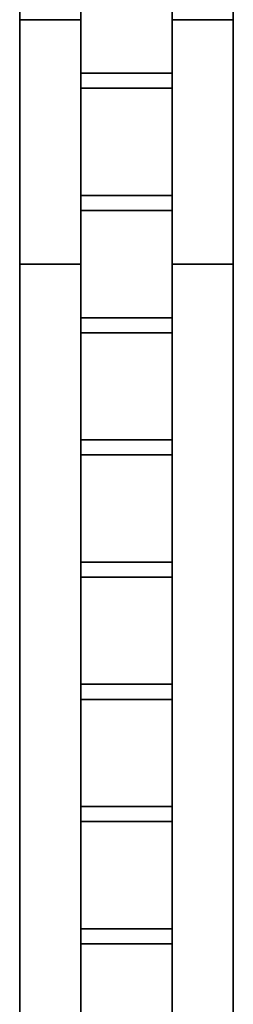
# Model space of a CAD drawing. Header units: millimetres. Extents: x -35 to 33166, y -35 to 31591.
# Tile 68 of 100: x -35 to 321, y 3546 to 5184. Entities that reach past the tile are written whole.
import ezdxf

# ---------------------------------------------------------------- set-up
doc = ezdxf.new("R2010")
doc.units = ezdxf.units.MM
doc.header["$LTSCALE"] = 25.4
doc.layers.get('0').update_dxf_attribs({"true_color": 0xffffff})
doc.layers.add('ICF - L1', color=7, linetype='Continuous', true_color=0xb4b464)
doc.layers.add('ICF - L2', color=7, linetype='Continuous', true_color=0x64ff64)

# ---------------------------------------------------------------- blocks, each defined once
blk = doc.blocks.new('6XR35_96_S_Web')
for p, q in [((-76.1, -46.8, -12.5), (-76.1, 46.8, -12.5)), ((-76.1, 46.8, -12.5), (76.1, 46.8, -12.5)), ((76.1, 46.8, 12.5), (-76.1, 46.8, 12.5)), ((-76.1, 46.8, 12.5), (-76.1, -46.8, 12.5)), ((-76.1, 46.8, -12.5), (-76.1, 46.8, 12.5)), ((76.1, 46.8, -12.5), (76.1, -46.8, -12.5)), ((76.1, -46.8, 12.5), (76.1, 46.8, 12.5)), ((76.1, 46.8, 12.5), (76.1, 46.8, -12.5)), ((76.1, -46.8, -12.5), (-76.1, -46.8, -12.5)), ((-76.1, -46.8, 12.5), (76.1, -46.8, 12.5)), ((-76.1, -46.8, 12.5), (-76.1, -46.8, -12.5)), ((76.1, -46.8, -12.5), (76.1, -46.8, 12.5))]:
    blk.add_line(p, q)
blk = doc.blocks.new('Group431#1')
for p, q in [((0, 2438.4), (-101.6, 2438.4)), ((-101.6, 2438.4), (-101.6, 2438.4, 457.2)), ((-101.6, 2438.4, 457.2), (0, 2438.4, 457.2)), ((-101.6, 2438.4, 457.2), (-101.6, 0, 457.2)), ((-101.6, 2438.4), (-101.6, 0)), ((0, 0), (0, 2438.4)), ((0, 2438.4), (0, 2438.4, 457.2)), ((0, 2438.4, 457.2), (0, 0, 457.2)), ((-101.6, 0), (0, 0)), ((0, 0, 457.2), (-101.6, 0, 457.2)), ((0, 0, 457.2), (0, 0)), ((-101.6, 0, 457.2), (-101.6, 0))]:
    blk.add_line(p, q)
blk = doc.blocks.new('Group432#1')
for p, q in [((-355.6, 0, 457.2), (-355.6, 2438.4, 457.2)), ((-355.6, 2438.4, 457.2), (-355.6, 2438.4)), ((-355.6, 2438.4), (-355.6, 0)), ((-355.6, 2438.4, 457.2), (-254, 2438.4, 457.2)), ((-254, 2438.4), (-355.6, 2438.4)), ((-254, 2438.4, 457.2), (-254, 2438.4)), ((-254, 0, 457.2), (-254, 2438.4, 457.2)), ((-254, 0), (-254, 2438.4)), ((-355.6, 0), (-355.6, 0, 457.2)), ((-254, 0, 457.2), (-355.6, 0, 457.2)), ((-355.6, 0), (-254, 0)), ((-254, 0), (-254, 0, 457.2))]:
    blk.add_line(p, q)
blk = doc.blocks.new('6XR35_96_S')
for name in ['Group432#1', 'Group431#1']:
    blk.add_blockref(name, (0, 0))
at = {"extrusion": (9.72607e-16, 1, -1.15708e-14)}
for p in [(177.7, 97.8, 2336.8), (177.7, 97.8, 2133.6), (177.7, 97.8, 1930.4), (177.7, 97.8, 1727.2), (177.7, 97.8, 1524), (177.7, 97.8, 1320.8), (177.7, 97.8, 1117.6), (177.7, 97.8, 914.4), (177.7, 97.8, 304.8), (177.7, 97.8, 101.6)]:
    blk.add_blockref('6XR35_96_S_Web', p, dxfattribs=at)
at = {"extrusion": (9.72607e-16, 1, 1.15708e-14)}
for p in [(177.7, 359, 2336.8), (177.7, 359, 2133.6), (177.7, 359, 1930.4), (177.7, 359, 1727.2), (177.7, 359, 1524), (177.7, 359, 1320.8), (177.7, 359, 1117.6), (177.7, 359, 914.4), (177.7, 359, 304.8), (177.7, 359, 101.6)]:
    blk.add_blockref('6XR35_96_S_Web', p, dxfattribs=at)
blk = doc.blocks.new('Group6874')
for p, q in [((0, 2235.2, 457.2), (-101.6, 2235.2, 457.2)), ((-101.6, 2235.2, 457.2), (-101.6, 0, 457.2)), ((-101.6, 2235.2), (-101.6, 0)), ((-101.6, 2235.2, 457.2), (-101.6, 2235.2)), ((-101.6, 2235.2), (0, 2235.2)), ((0, 0), (0, 2235.2)), ((0, 2235.2), (0, 2235.2, 457.2)), ((0, 2235.2, 457.2), (0, 0, 457.2)), ((-101.6, 0), (0, 0)), ((0, 0, 457.2), (-101.6, 0, 457.2)), ((0, 0, 457.2), (0, 0)), ((-101.6, 0, 457.2), (-101.6, 0))]:
    blk.add_line(p, q)
blk = doc.blocks.new('Group6875')
for p, q in [((-355.6, 0, 457.2), (-355.6, 2235.2, 457.2)), ((-355.6, 2235.2, 457.2), (-355.6, 2235.2)), ((-355.6, 2235.2), (-355.6, 0)), ((-254, 2235.2, 457.2), (-355.6, 2235.2, 457.2)), ((-355.6, 2235.2), (-254, 2235.2)), ((-254, 0, 457.2), (-254, 2235.2, 457.2)), ((-254, 0), (-254, 2235.2)), ((-254, 2235.2), (-254, 2235.2, 457.2)), ((-355.6, 0), (-355.6, 0, 457.2)), ((-254, 0, 457.2), (-355.6, 0, 457.2)), ((-355.6, 0), (-254, 0)), ((-254, 0), (-254, 0, 457.2))]:
    blk.add_line(p, q)
blk = doc.blocks.new('Group6894')
for p, q in [((-101.6, 317.3, 51), (-253.7, 317.3, 51)), ((-253.7, 317.3, 51), (-253.7, 317.3, 144.7)), ((-253.7, 317.3, 144.7), (-101.6, 317.3, 144.7)), ((-253.7, 292.3, 51), (-253.7, 317.3, 51)), ((-253.7, 317.3, 144.7), (-253.7, 292.3, 144.7)), ((-101.6, 317.3, 144.7), (-101.6, 317.3, 51)), ((-101.6, 317.3, 51), (-101.6, 292.3, 51)), ((-101.6, 292.3, 144.7), (-101.6, 317.3, 144.7)), ((-101.6, 292.3, 144.7), (-253.7, 292.3, 144.7)), ((-253.7, 292.3, 144.7), (-253.7, 292.3, 51)), ((-253.7, 292.3, 51), (-101.6, 292.3, 51)), ((-101.6, 292.3, 51), (-101.6, 292.3, 144.7))]:
    blk.add_line(p, q)
blk = doc.blocks.new('Group6895')
for p, q in [((-101.6, 317.3, 312.1), (-253.7, 317.3, 312.1)), ((-253.7, 317.3, 312.1), (-253.7, 317.3, 405.8)), ((-253.7, 317.3, 405.8), (-101.6, 317.3, 405.8)), ((-253.7, 292.3, 312.1), (-253.7, 317.3, 312.1)), ((-253.7, 317.3, 405.8), (-253.7, 292.3, 405.8)), ((-101.6, 317.3, 405.8), (-101.6, 317.3, 312.1)), ((-101.6, 317.3, 312.1), (-101.6, 292.3, 312.1)), ((-101.6, 292.3, 405.8), (-101.6, 317.3, 405.8)), ((-101.6, 292.3, 405.8), (-253.7, 292.3, 405.8)), ((-253.7, 292.3, 405.8), (-253.7, 292.3, 312.1)), ((-253.7, 292.3, 312.1), (-101.6, 292.3, 312.1)), ((-101.6, 292.3, 312.1), (-101.6, 292.3, 405.8))]:
    blk.add_line(p, q)
blk = doc.blocks.new('Group6896')
for p, q in [((-101.6, 114.1, 51), (-253.7, 114.1, 51)), ((-253.7, 114.1, 51), (-253.7, 114.1, 144.7)), ((-253.7, 114.1, 144.7), (-101.6, 114.1, 144.7)), ((-253.7, 89.1, 51), (-253.7, 114.1, 51)), ((-253.7, 114.1, 144.7), (-253.7, 89.1, 144.7)), ((-101.6, 114.1, 144.7), (-101.6, 114.1, 51)), ((-101.6, 114.1, 51), (-101.6, 89.1, 51)), ((-101.6, 89.1, 144.7), (-101.6, 114.1, 144.7)), ((-101.6, 89.1, 144.7), (-253.7, 89.1, 144.7)), ((-253.7, 89.1, 144.7), (-253.7, 89.1, 51)), ((-253.7, 89.1, 51), (-101.6, 89.1, 51)), ((-101.6, 89.1, 51), (-101.6, 89.1, 144.7))]:
    blk.add_line(p, q)
blk = doc.blocks.new('Group6897')
for p, q in [((-101.6, 114.1, 312.1), (-253.7, 114.1, 312.1)), ((-253.7, 114.1, 312.1), (-253.7, 114.1, 405.8)), ((-253.7, 114.1, 405.8), (-101.6, 114.1, 405.8)), ((-253.7, 89.1, 312.1), (-253.7, 114.1, 312.1)), ((-253.7, 114.1, 405.8), (-253.7, 89.1, 405.8)), ((-101.6, 114.1, 405.8), (-101.6, 114.1, 312.1)), ((-101.6, 114.1, 312.1), (-101.6, 89.1, 312.1)), ((-101.6, 89.1, 405.8), (-101.6, 114.1, 405.8)), ((-101.6, 89.1, 405.8), (-253.7, 89.1, 405.8)), ((-253.7, 89.1, 405.8), (-253.7, 89.1, 312.1)), ((-253.7, 89.1, 312.1), (-101.6, 89.1, 312.1)), ((-101.6, 89.1, 312.1), (-101.6, 89.1, 405.8))]:
    blk.add_line(p, q)
blk = doc.blocks.new('6XR35_96_S_CUT_88_0')
for name in ['Group6875', 'Group6874', 'Group6894', 'Group6895', 'Group6896', 'Group6897']:
    blk.add_blockref(name, (0, 0))
blk = doc.blocks.new('Group8193')
for p, q in [((-101.6, 2096, 457.2), (0, 2096, 457.2)), ((0, 2096, 0), (-101.6, 2096, 0)), ((-101.6, 2096, 0), (-101.6, 2096, 457.2)), ((-101.6, 2096, 457.2), (-101.6, 0, 457.2)), ((-101.6, 2096, 0), (-101.6, 0, 0)), ((0, 2096, 457.2), (0, 2096, 0)), ((0, 2096, 457.2), (0, 0, 457.2)), ((0, 2096, 0), (0, 0, 0)), ((-101.6, 0, 0), (-101.6, 0, 457.2)), ((-101.6, 0, 0), (0, 0, 0)), ((-101.6, 0, 457.2), (0, 0, 457.2)), ((0, 0, 0), (0, 0, 457.2))]:
    blk.add_line(p, q)
blk = doc.blocks.new('Group8194')
for p, q in [((-355.6, 2096, 457.2), (-254, 2096, 457.2)), ((-254, 2096, 0), (-355.6, 2096, 0)), ((-355.6, 2096, 0), (-355.6, 2096, 457.2)), ((-355.6, 2096, 457.2), (-355.6, 0, 457.2)), ((-355.6, 2096, 0), (-355.6, 0, 0)), ((-254, 2096, 457.2), (-254, 2096, 0)), ((-254, 2096, 457.2), (-254, 0, 457.2)), ((-254, 2096, 0), (-254, 0, 0)), ((-355.6, 0, 0), (-355.6, 0, 457.2)), ((-355.6, 0, 0), (-254, 0, 0)), ((-355.6, 0, 457.2), (-254, 0, 457.2)), ((-254, 0, 0), (-254, 0, 457.2))]:
    blk.add_line(p, q)
blk = doc.blocks.new('6XR35_96_S_MSG#7')
for name in ['Group8194', 'Group8193']:
    blk.add_blockref(name, (0, 0))
blk = doc.blocks.new('Group#303')
for p, q in [((-101.6, 2096, 457.2), (0, 2096, 457.2)), ((0, 2096, 0), (-101.6, 2096, 0)), ((-101.6, 2096, 0), (-101.6, 2096, 457.2)), ((-101.6, 2096, 457.2), (-101.6, 0, 457.2)), ((-101.6, 2096, 0), (-101.6, 0, 0)), ((0, 2096, 457.2), (0, 2096, 0)), ((0, 2096, 457.2), (0, 0, 457.2)), ((0, 2096, 0), (0, 0, 0)), ((-101.6, 0, 0), (-101.6, 0, 457.2)), ((-101.6, 0, 0), (0, 0, 0)), ((-101.6, 0, 457.2), (0, 0, 457.2)), ((0, 0, 0), (0, 0, 457.2))]:
    blk.add_line(p, q)
blk = doc.blocks.new('Group8696')
for p, q in [((-355.6, 2096, 457.2), (-254, 2096, 457.2)), ((-254, 2096, 0), (-355.6, 2096, 0)), ((-355.6, 2096, 0), (-355.6, 2096, 457.2)), ((-355.6, 2096, 457.2), (-355.6, 0, 457.2)), ((-355.6, 2096, 0), (-355.6, 0, 0)), ((-254, 2096, 457.2), (-254, 2096, 0)), ((-254, 2096, 457.2), (-254, 0, 457.2)), ((-254, 2096, 0), (-254, 0, 0)), ((-355.6, 0, 0), (-355.6, 0, 457.2)), ((-355.6, 0, 0), (-254, 0, 0)), ((-355.6, 0, 457.2), (-254, 0, 457.2)), ((-254, 0, 0), (-254, 0, 457.2))]:
    blk.add_line(p, q)
blk = doc.blocks.new('6XR35_96_S_MSG#15')
for name in ['Group8696', 'Group#303']:
    blk.add_blockref(name, (0, 0))
blk = doc.blocks.new('Group#3359')
for p, q in [((-101.6, 2096, 0), (-101.6, 2096, 457.2)), ((-101.6, 2096, 457.2), (0, 2096, 457.2)), ((0, 2096, 0), (-101.6, 2096, 0)), ((-101.6, 2096, 457.2), (-101.6, 0, 457.2)), ((-101.6, 2096, 0), (-101.6, 0, 0)), ((0, 2096, 457.2), (0, 2096, 0)), ((0, 2096, 457.2), (0, 0, 457.2)), ((0, 2096, 0), (0, 0, 0)), ((-101.6, 0, 0), (-101.6, 0, 457.2)), ((-101.6, 0, 0), (0, 0, 0)), ((-101.6, 0, 457.2), (0, 0, 457.2)), ((0, 0, 0), (0, 0, 457.2))]:
    blk.add_line(p, q)
blk = doc.blocks.new('Group#3360')
for p, q in [((-355.6, 2096, 457.2), (-254, 2096, 457.2)), ((-254, 2096, 0), (-355.6, 2096, 0)), ((-355.6, 2096, 0), (-355.6, 2096, 457.2)), ((-355.6, 2096, 457.2), (-355.6, 0, 457.2)), ((-355.6, 2096, 0), (-355.6, 0, 0)), ((-254, 2096, 457.2), (-254, 2096, 0)), ((-254, 2096, 457.2), (-254, 0, 457.2)), ((-254, 2096, 0), (-254, 0, 0)), ((-355.6, 0, 0), (-355.6, 0, 457.2)), ((-355.6, 0, 0), (-254, 0, 0)), ((-355.6, 0, 457.2), (-254, 0, 457.2)), ((-254, 0, 0), (-254, 0, 457.2))]:
    blk.add_line(p, q)
blk = doc.blocks.new('6XR35_96_S_MSG#30')
for name in ['Group#3360', 'Group#3359']:
    blk.add_blockref(name, (0, 0))
blk = doc.blocks.new('Group#4080')
for p, q in [((-101.6, 0, 98.3), (-101.6, 2438.4, 98.3)), ((-101.6, 2438.4, 98.3), (-101.6, 2438.4, 0)), ((-101.6, 0, 0), (-101.6, 2438.4, 0)), ((-101.6, 2438.4, 0), (0, 2438.4, 0)), ((0, 2438.4, 98.3), (-101.6, 2438.4, 98.3)), ((-101.6, 0, 457.2), (-101.6, 2438.4, 457.2)), ((-101.6, 2438.4, 457.2), (-101.6, 2438.4, 250.9)), ((-101.6, 2438.4, 250.9), (-101.6, 0, 250.9)), ((-101.6, 2438.4, 457.2), (0, 2438.4, 457.2)), ((-101.6, 2438.4, 250.9), (0, 2438.4, 250.9)), ((0, 0, 0), (0, 2438.4, 0)), ((0, 0, 98.3), (0, 2438.4, 98.3)), ((0, 2438.4, 98.3), (0, 2438.4, 0)), ((0, 0, 457.2), (0, 2438.4, 457.2)), ((0, 2438.4, 250.9), (0, 0, 250.9)), ((0, 2438.4, 457.2), (0, 2438.4, 250.9)), ((-101.6, 0, 0), (-101.6, 0, 98.3)), ((-101.6, 0, 0), (0, 0, 0)), ((0, 0, 98.3), (-101.6, 0, 98.3)), ((-101.6, 0, 250.9), (-101.6, 0, 457.2)), ((-101.6, 0, 250.9), (0, 0, 250.9)), ((-101.6, 0, 457.2), (0, 0, 457.2)), ((0, 0, 0), (0, 0, 98.3)), ((0, 0, 250.9), (0, 0, 457.2))]:
    blk.add_line(p, q)
blk = doc.blocks.new('Group#4081')
for p, q in [((-355.6, 0, 0), (-355.6, 2438.4, 0)), ((-355.6, 2438.4, 0), (-254, 2438.4, 0)), ((-355.6, 0, 457.2), (-355.6, 2438.4, 457.2)), ((-355.6, 2438.4, 457.2), (-355.6, 2438.4, 0)), ((-355.6, 2438.4, 457.2), (-254, 2438.4, 457.2)), ((-254, 0, 98.3), (-254, 2438.4, 98.3)), ((-254, 2438.4, 98.3), (-254, 2438.4, 98.3)), ((-254, 2438.4, 98.3), (-254, 0, 98.3)), ((-254, 2438.4, 98.3), (-254, 2438.4, 250.9)), ((-254, 2438.4, 250.9), (-254, 0, 250.9)), ((-254, 2438.4, 250.9), (-254, 2438.4, 250.9)), ((-254, 2438.4, 250.9), (-254, 0, 250.9)), ((-254, 0, 0), (-254, 2438.4, 0)), ((-254, 0, 457.2), (-254, 2438.4, 457.2)), ((-254, 2438.4, 0), (-254, 2438.4, 98.3)), ((-254, 2438.4, 250.9), (-254, 2438.4, 457.2)), ((-355.6, 0, 457.2), (-254, 0, 457.2)), ((-355.6, 0, 457.2), (-355.6, 0, 0)), ((-355.6, 0, 0), (-254, 0, 0)), ((-254, 0, 98.3), (-254, 0, 98.3)), ((-254, 0, 250.9), (-254, 0, 98.3)), ((-254, 0, 250.9), (-254, 0, 250.9)), ((-254, 0, 250.9), (-254, 0, 457.2)), ((-254, 0, 0), (-254, 0, 98.3))]:
    blk.add_line(p, q)
blk = doc.blocks.new('6XR35_96_S_MSG#44')
for name in ['Group#4081', 'Group#4080']:
    blk.add_blockref(name, (0, 0))
blk = doc.blocks.new('Group#4067')
for p, q in [((-101.6, 0, 98.3), (-101.6, 2438.4, 98.3)), ((-101.6, 2438.4, 98.3), (-101.6, 2438.4, 0)), ((-101.6, 0, 0), (-101.6, 2438.4, 0)), ((-101.6, 2438.4, 0), (0, 2438.4, 0)), ((0, 2438.4, 98.3), (-101.6, 2438.4, 98.3)), ((-101.6, 0, 457.2), (-101.6, 2438.4, 457.2)), ((-101.6, 2438.4, 457.2), (-101.6, 2438.4, 250.9)), ((-101.6, 2438.4, 250.9), (-101.6, 0, 250.9)), ((-101.6, 2438.4, 457.2), (0, 2438.4, 457.2)), ((-101.6, 2438.4, 250.9), (0, 2438.4, 250.9)), ((0, 0, 0), (0, 2438.4, 0)), ((0, 0, 98.3), (0, 2438.4, 98.3)), ((0, 2438.4, 98.3), (0, 2438.4, 0)), ((0, 0, 457.2), (0, 2438.4, 457.2)), ((0, 2438.4, 250.9), (0, 0, 250.9)), ((0, 2438.4, 457.2), (0, 2438.4, 250.9)), ((-101.6, 0, 0), (-101.6, 0, 98.3)), ((-101.6, 0, 0), (0, 0, 0)), ((0, 0, 98.3), (-101.6, 0, 98.3)), ((-101.6, 0, 250.9), (-101.6, 0, 457.2)), ((-101.6, 0, 250.9), (0, 0, 250.9)), ((-101.6, 0, 457.2), (0, 0, 457.2)), ((0, 0, 0), (0, 0, 98.3)), ((0, 0, 250.9), (0, 0, 457.2))]:
    blk.add_line(p, q)
blk = doc.blocks.new('Group#4068')
for p, q in [((-355.6, 0, 0), (-355.6, 2438.4, 0)), ((-355.6, 2438.4, 0), (-254, 2438.4, 0)), ((-355.6, 0, 457.2), (-355.6, 2438.4, 457.2)), ((-355.6, 2438.4, 457.2), (-355.6, 2438.4, 0)), ((-355.6, 2438.4, 457.2), (-254, 2438.4, 457.2)), ((-254, 0, 98.3), (-254, 2438.4, 98.3)), ((-254, 2438.4, 98.3), (-254, 2438.4, 98.3)), ((-254, 2438.4, 98.3), (-254, 0, 98.3)), ((-254, 2438.4, 98.3), (-254, 2438.4, 250.9)), ((-254, 2438.4, 250.9), (-254, 0, 250.9)), ((-254, 2438.4, 250.9), (-254, 2438.4, 250.9)), ((-254, 2438.4, 250.9), (-254, 0, 250.9)), ((-254, 0, 0), (-254, 2438.4, 0)), ((-254, 0, 457.2), (-254, 2438.4, 457.2)), ((-254, 2438.4, 0), (-254, 2438.4, 98.3)), ((-254, 2438.4, 250.9), (-254, 2438.4, 457.2)), ((-355.6, 0, 457.2), (-254, 0, 457.2)), ((-355.6, 0, 457.2), (-355.6, 0, 0)), ((-355.6, 0, 0), (-254, 0, 0)), ((-254, 0, 98.3), (-254, 0, 98.3)), ((-254, 0, 250.9), (-254, 0, 98.3)), ((-254, 0, 250.9), (-254, 0, 250.9)), ((-254, 0, 250.9), (-254, 0, 457.2)), ((-254, 0, 0), (-254, 0, 98.3))]:
    blk.add_line(p, q)
blk = doc.blocks.new('Group#4069')
for p, q in [((-76.1, 0.5, -12.5), (-76.1, 0.5, 12.5)), ((-76.1, 0.5, 12.5), (76.1, 0.5, 12.5)), ((76.1, 0.5, -12.5), (-76.1, 0.5, -12.5)), ((-76.1, 0.5, 12.5), (-76.1, -46.8, 12.5)), ((-76.1, 0.5, -12.5), (-76.1, -46.8, -12.5)), ((76.1, 0.5, 12.5), (76.1, 0.5, -12.5)), ((76.1, 0.5, 12.5), (76.1, -46.8, 12.5)), ((76.1, 0.5, -12.5), (76.1, -46.8, -12.5)), ((-76.1, -46.8, -12.5), (-76.1, -46.8, 12.5)), ((-76.1, -46.8, -12.5), (76.1, -46.8, -12.5)), ((-76.1, -46.8, 12.5), (76.1, -46.8, 12.5)), ((76.1, -46.8, -12.5), (76.1, -46.8, 12.5))]:
    blk.add_line(p, q)
blk = doc.blocks.new('Group#4070')
for p, q in [((-76.1, 0.5, -12.5), (-76.1, 0.5, 12.5)), ((-76.1, 0.5, 12.5), (76.1, 0.5, 12.5)), ((76.1, 0.5, -12.5), (-76.1, 0.5, -12.5)), ((-76.1, 0.5, 12.5), (-76.1, -46.8, 12.5)), ((-76.1, 0.5, -12.5), (-76.1, -46.8, -12.5)), ((76.1, 0.5, 12.5), (76.1, 0.5, -12.5)), ((76.1, 0.5, 12.5), (76.1, -46.8, 12.5)), ((76.1, 0.5, -12.5), (76.1, -46.8, -12.5)), ((-76.1, -46.8, -12.5), (-76.1, -46.8, 12.5)), ((-76.1, -46.8, -12.5), (76.1, -46.8, -12.5)), ((-76.1, -46.8, 12.5), (76.1, -46.8, 12.5)), ((76.1, -46.8, -12.5), (76.1, -46.8, 12.5))]:
    blk.add_line(p, q)
blk = doc.blocks.new('Group#4071')
for p, q in [((-76.1, 0.5, -12.5), (-76.1, 0.5, 12.5)), ((-76.1, 0.5, 12.5), (76.1, 0.5, 12.5)), ((76.1, 0.5, -12.5), (-76.1, 0.5, -12.5)), ((-76.1, 0.5, 12.5), (-76.1, -46.8, 12.5)), ((-76.1, 0.5, -12.5), (-76.1, -46.8, -12.5)), ((76.1, 0.5, 12.5), (76.1, 0.5, -12.5)), ((76.1, 0.5, 12.5), (76.1, -46.8, 12.5)), ((76.1, 0.5, -12.5), (76.1, -46.8, -12.5)), ((-76.1, -46.8, -12.5), (-76.1, -46.8, 12.5)), ((-76.1, -46.8, -12.5), (76.1, -46.8, -12.5)), ((-76.1, -46.8, 12.5), (76.1, -46.8, 12.5)), ((76.1, -46.8, -12.5), (76.1, -46.8, 12.5))]:
    blk.add_line(p, q)
blk = doc.blocks.new('Group#4072')
for p, q in [((-76.1, 0.5, -12.5), (-76.1, 0.5, 12.5)), ((-76.1, 0.5, 12.5), (76.1, 0.5, 12.5)), ((76.1, 0.5, -12.5), (-76.1, 0.5, -12.5)), ((-76.1, 0.5, 12.5), (-76.1, -46.8, 12.5)), ((-76.1, 0.5, -12.5), (-76.1, -46.8, -12.5)), ((76.1, 0.5, 12.5), (76.1, 0.5, -12.5)), ((76.1, 0.5, 12.5), (76.1, -46.8, 12.5)), ((76.1, 0.5, -12.5), (76.1, -46.8, -12.5)), ((-76.1, -46.8, -12.5), (-76.1, -46.8, 12.5)), ((-76.1, -46.8, -12.5), (76.1, -46.8, -12.5)), ((-76.1, -46.8, 12.5), (76.1, -46.8, 12.5)), ((76.1, -46.8, -12.5), (76.1, -46.8, 12.5))]:
    blk.add_line(p, q)
blk = doc.blocks.new('Group#4073')
for p, q in [((-76.1, 0.5, -12.5), (-76.1, 0.5, 12.5)), ((-76.1, 0.5, 12.5), (76.1, 0.5, 12.5)), ((76.1, 0.5, -12.5), (-76.1, 0.5, -12.5)), ((-76.1, 0.5, 12.5), (-76.1, -46.8, 12.5)), ((-76.1, 0.5, -12.5), (-76.1, -46.8, -12.5)), ((76.1, 0.5, 12.5), (76.1, 0.5, -12.5)), ((76.1, 0.5, 12.5), (76.1, -46.8, 12.5)), ((76.1, 0.5, -12.5), (76.1, -46.8, -12.5)), ((-76.1, -46.8, -12.5), (-76.1, -46.8, 12.5)), ((-76.1, -46.8, -12.5), (76.1, -46.8, -12.5)), ((-76.1, -46.8, 12.5), (76.1, -46.8, 12.5)), ((76.1, -46.8, -12.5), (76.1, -46.8, 12.5))]:
    blk.add_line(p, q)
blk = doc.blocks.new('Group#4074')
for p, q in [((-76.1, 0.5, -12.5), (-76.1, 0.5, 12.5)), ((-76.1, 0.5, 12.5), (76.1, 0.5, 12.5)), ((76.1, 0.5, -12.5), (-76.1, 0.5, -12.5)), ((-76.1, 0.5, 12.5), (-76.1, -46.8, 12.5)), ((-76.1, 0.5, -12.5), (-76.1, -46.8, -12.5)), ((76.1, 0.5, 12.5), (76.1, 0.5, -12.5)), ((76.1, 0.5, 12.5), (76.1, -46.8, 12.5)), ((76.1, 0.5, -12.5), (76.1, -46.8, -12.5)), ((-76.1, -46.8, -12.5), (-76.1, -46.8, 12.5)), ((-76.1, -46.8, -12.5), (76.1, -46.8, -12.5)), ((-76.1, -46.8, 12.5), (76.1, -46.8, 12.5)), ((76.1, -46.8, -12.5), (76.1, -46.8, 12.5))]:
    blk.add_line(p, q)
blk = doc.blocks.new('Group#4075')
for p, q in [((-76.1, 0.5, -12.5), (-76.1, 0.5, 12.5)), ((-76.1, 0.5, 12.5), (76.1, 0.5, 12.5)), ((76.1, 0.5, -12.5), (-76.1, 0.5, -12.5)), ((-76.1, 0.5, 12.5), (-76.1, -46.8, 12.5)), ((-76.1, 0.5, -12.5), (-76.1, -46.8, -12.5)), ((76.1, 0.5, 12.5), (76.1, 0.5, -12.5)), ((76.1, 0.5, 12.5), (76.1, -46.8, 12.5)), ((76.1, 0.5, -12.5), (76.1, -46.8, -12.5)), ((-76.1, -46.8, -12.5), (-76.1, -46.8, 12.5)), ((-76.1, -46.8, -12.5), (76.1, -46.8, -12.5)), ((-76.1, -46.8, 12.5), (76.1, -46.8, 12.5)), ((76.1, -46.8, -12.5), (76.1, -46.8, 12.5))]:
    blk.add_line(p, q)
blk = doc.blocks.new('Group#4076')
for p, q in [((-76.1, 0.5, -12.5), (-76.1, 0.5, 12.5)), ((-76.1, 0.5, 12.5), (76.1, 0.5, 12.5)), ((76.1, 0.5, -12.5), (-76.1, 0.5, -12.5)), ((-76.1, 0.5, 12.5), (-76.1, -46.8, 12.5)), ((-76.1, 0.5, -12.5), (-76.1, -46.8, -12.5)), ((76.1, 0.5, 12.5), (76.1, 0.5, -12.5)), ((76.1, 0.5, 12.5), (76.1, -46.8, 12.5)), ((76.1, 0.5, -12.5), (76.1, -46.8, -12.5)), ((-76.1, -46.8, -12.5), (-76.1, -46.8, 12.5)), ((-76.1, -46.8, -12.5), (76.1, -46.8, -12.5)), ((-76.1, -46.8, 12.5), (76.1, -46.8, 12.5)), ((76.1, -46.8, -12.5), (76.1, -46.8, 12.5))]:
    blk.add_line(p, q)
blk = doc.blocks.new('6XR35_96_S_MSG#43')
for name in ['Group#4068', 'Group#4067']:
    blk.add_blockref(name, (0, 0))
at = {"extrusion": (9.72607e-16, 1, -1.15708e-14)}
for name, p in [('Group#4069', (177.7, 97.8, 2336.8)), ('Group#4070', (177.7, 97.8, 2133.6)), ('Group#4071', (177.7, 97.8, 1930.4)), ('Group#4072', (177.7, 97.8, 1727.2)), ('Group#4073', (177.7, 97.8, 1524)), ('Group#4074', (177.7, 97.8, 1320.8)), ('Group#4075', (177.7, 97.8, 1117.6)), ('Group#4076', (177.7, 97.8, 914.4))]:
    blk.add_blockref(name, p, dxfattribs=at)
blk = doc.blocks.new('Group3573')
at = {"layer": 'ICF - L1'}
for name, p in [('6XR35_96_S_MSG#44', (321, 5183.5, 3100.4)), ('6XR35_96_S_MSG#7', (321, 5183.5, 357.2)), ('6XR35_96_S_MSG#15', (321, 5183.5, 1271.6)), ('6XR35_96_S_MSG#30', (321, 5183.5, 2186)), ('6XR35_96_S', (321, 4777.1, 2643.2)), ('6XR35_96_S_CUT_88_0', (321, 4777.1, -100)), ('6XR35_96_S_CUT_88_0', (321, 4777.1, 814.4)), ('6XR35_96_S_CUT_88_0', (321, 4777.1, 1728.8)), ('6XR35_96_S', (321, 2745.1, 357.2)), ('6XR35_96_S', (321, 2745.1, 1271.6)), ('6XR35_96_S', (321, 2745.1, 2186)), ('6XR35_96_S_MSG#43', (321, 2745.1, 3100.4)), ('6XR35_96_S', (321, 2338.7, -100)), ('6XR35_96_S', (321, 2338.7, 814.4)), ('6XR35_96_S', (321, 2338.7, 1728.8)), ('6XR35_96_S', (321, 2338.7, 2643.2))]:
    blk.add_blockref(name, p, dxfattribs=at)
blk = doc.blocks.new('Group9472')
for p, q in [((-101.6, 0, 0), (-101.6, 2438.4, 0)), ((-101.6, 1374.5, 457.2), (-101.6, 2438.4, 457.2)), ((-101.6, 2438.4, 457.2), (-101.6, 2438.4, 0)), ((-101.6, 2438.4, 0), (0, 2438.4, 0)), ((-101.6, 2438.4, 457.2), (0, 2438.4, 457.2)), ((0, 0, 0), (0, 2438.4, 0)), ((0, 1374.5, 457.2), (0, 2438.4, 457.2)), ((0, 2438.4, 457.2), (0, 2438.4, 0)), ((-101.6, 1374.5, 235.2), (0, 1374.5, 235.2)), ((-101.6, 1374.5, 235.2), (-101.6, 689, 235.2)), ((0, 1374.5, 457.2), (-101.6, 1374.5, 457.2)), ((-101.6, 1374.5, 457.2), (-101.6, 1374.5, 235.2)), ((0, 689, 235.2), (0, 1374.5, 235.2)), ((0, 1374.5, 235.2), (0, 1374.5, 457.2)), ((-101.6, 689, 235.2), (0, 689, 235.2)), ((-101.6, 689, 457.2), (0, 689, 457.2)), ((-101.6, 689, 235.2), (-101.6, 689, 457.2)), ((-101.6, 0, 457.2), (-101.6, 689, 457.2)), ((0, 689, 457.2), (0, 689, 235.2)), ((0, 0, 457.2), (0, 689, 457.2)), ((-101.6, 0, 457.2), (-101.6, 0, 0)), ((-101.6, 0, 0), (0, 0, 0)), ((-101.6, 0, 457.2), (0, 0, 457.2)), ((0, 0, 0), (0, 0, 457.2))]:
    blk.add_line(p, q)
blk = doc.blocks.new('Group9473')
for p, q in [((-355.6, 1374.5, 457.2), (-355.6, 2438.4, 457.2)), ((-355.6, 2438.4, 457.2), (-355.6, 2438.4, 0)), ((-355.6, 0, 0), (-355.6, 2438.4, 0)), ((-355.6, 2438.4, 0), (-254, 2438.4, 0)), ((-355.6, 2438.4, 457.2), (-254, 2438.4, 457.2)), ((-254, 0, 0), (-254, 2438.4, 0)), ((-254, 1374.5, 457.2), (-254, 2438.4, 457.2)), ((-254, 2438.4, 457.2), (-254, 2438.4, 0)), ((-355.6, 1374.5, 235.2), (-254, 1374.5, 235.2)), ((-355.6, 1374.5, 235.2), (-355.6, 689, 235.2)), ((-254, 1374.5, 457.2), (-355.6, 1374.5, 457.2)), ((-355.6, 1374.5, 457.2), (-355.6, 1374.5, 235.2)), ((-254, 689, 235.2), (-254, 1374.5, 235.2)), ((-254, 1374.5, 235.2), (-254, 1374.5, 457.2)), ((-355.6, 689, 235.2), (-254, 689, 235.2)), ((-355.6, 689, 457.2), (-254, 689, 457.2)), ((-355.6, 689, 235.2), (-355.6, 689, 457.2)), ((-355.6, 0, 457.2), (-355.6, 689, 457.2)), ((-254, 689, 457.2), (-254, 689, 235.2)), ((-254, 0, 457.2), (-254, 689, 457.2)), ((-355.6, 0, 457.2), (-355.6, 0, 0)), ((-355.6, 0, 0), (-254, 0, 0)), ((-355.6, 0, 457.2), (-254, 0, 457.2)), ((-254, 0, 0), (-254, 0, 457.2))]:
    blk.add_line(p, q)
blk = doc.blocks.new('6XR35_96_S#1_MSG#13')
for name in ['Group9473', 'Group9472']:
    blk.add_blockref(name, (0, 0))
blk = doc.blocks.new('Group9734')
for p, q in [((-101.6, 1095.4, 457.2), (0, 1095.4, 457.2)), ((0, 1095.4, 0), (-101.6, 1095.4, 0)), ((-101.6, 1095.4, 0), (-101.6, 1095.4, 457.2)), ((-101.6, 1095.4, 457.2), (-101.6, 0, 457.2)), ((-101.6, 1095.4, 0), (-101.6, 0, 0)), ((0, 1095.4, 457.2), (0, 1095.4, 0)), ((0, 1095.4, 457.2), (0, 0, 457.2)), ((0, 1095.4, 0), (0, 0, 0)), ((-101.6, 0, 0), (-101.6, 0, 457.2)), ((-101.6, 0, 0), (0, 0, 0)), ((-101.6, 0, 457.2), (0, 0, 457.2)), ((0, 0, 0), (0, 0, 457.2))]:
    blk.add_line(p, q)
blk = doc.blocks.new('Group9735')
for p, q in [((-355.6, 1095.4, 457.2), (-254, 1095.4, 457.2)), ((-254, 1095.4, 0), (-355.6, 1095.4, 0)), ((-355.6, 1095.4, 0), (-355.6, 1095.4, 457.2)), ((-355.6, 1095.4, 457.2), (-355.6, 0, 457.2)), ((-355.6, 1095.4, 0), (-355.6, 0, 0)), ((-254, 1095.4, 457.2), (-254, 1095.4, 0)), ((-254, 1095.4, 457.2), (-254, 0, 457.2)), ((-254, 1095.4, 0), (-254, 0, 0)), ((-355.6, 0, 0), (-355.6, 0, 457.2)), ((-355.6, 0, 0), (-254, 0, 0)), ((-355.6, 0, 457.2), (-254, 0, 457.2)), ((-254, 0, 0), (-254, 0, 457.2))]:
    blk.add_line(p, q)
blk = doc.blocks.new('6XR35_96_S#1_MSG#22')
for name in ['Group9735', 'Group9734']:
    blk.add_blockref(name, (0, 0))
at = {"extrusion": (9.72607e-16, 1, -1.15708e-14)}
for p in [(177.7, 97.8, 914.4), (177.7, 97.8, 711.2), (177.7, 97.8, 508), (177.7, 97.8, 304.8), (177.7, 97.8, 101.6)]:
    blk.add_blockref('6XR35_96_S_Web', p, dxfattribs=at)
at = {"extrusion": (9.72607e-16, 1, 1.15708e-14)}
for p in [(177.7, 359, 914.4), (177.7, 359, 711.2), (177.7, 359, 508), (177.7, 359, 304.8), (177.7, 359, 101.6)]:
    blk.add_blockref('6XR35_96_S_Web', p, dxfattribs=at)
blk = doc.blocks.new('Group9905')
for p, q in [((-101.6, 689, 457.2), (0, 689, 457.2)), ((0, 689, 0), (-101.6, 689, 0)), ((-101.6, 689, 0), (-101.6, 689, 457.2)), ((-101.6, 689, 457.2), (-101.6, 0, 457.2)), ((-101.6, 689, 0), (-101.6, 0, 0)), ((0, 689, 457.2), (0, 689, 0)), ((0, 689, 457.2), (0, 0, 457.2)), ((0, 689, 0), (0, 0, 0)), ((-101.6, 0, 0), (-101.6, 0, 457.2)), ((-101.6, 0, 0), (0, 0, 0)), ((-101.6, 0, 457.2), (0, 0, 457.2)), ((0, 0, 0), (0, 0, 457.2))]:
    blk.add_line(p, q)
blk = doc.blocks.new('Group9906')
for p, q in [((-355.6, 689, 457.2), (-254, 689, 457.2)), ((-254, 689, 0), (-355.6, 689, 0)), ((-355.6, 689, 0), (-355.6, 689, 457.2)), ((-355.6, 689, 457.2), (-355.6, 0, 457.2)), ((-355.6, 689, 0), (-355.6, 0, 0)), ((-254, 689, 457.2), (-254, 689, 0)), ((-254, 689, 457.2), (-254, 0, 457.2)), ((-254, 689, 0), (-254, 0, 0)), ((-355.6, 0, 0), (-355.6, 0, 457.2)), ((-355.6, 0, 0), (-254, 0, 0)), ((-355.6, 0, 457.2), (-254, 0, 457.2)), ((-254, 0, 0), (-254, 0, 457.2))]:
    blk.add_line(p, q)
blk = doc.blocks.new('6XR35_96_S#1_MSG#31')
for name in ['Group9906', 'Group9905']:
    blk.add_blockref(name, (0, 0))
at = {"extrusion": (9.72607e-16, 1, -1.15708e-14)}
for p in [(177.7, 97.8, 508), (177.7, 97.8, 304.8), (177.7, 97.8, 101.6)]:
    blk.add_blockref('6XR35_96_S_Web', p, dxfattribs=at)
at = {"extrusion": (9.72607e-16, 1, 1.15708e-14)}
for p in [(177.7, 359, 508), (177.7, 359, 304.8), (177.7, 359, 101.6)]:
    blk.add_blockref('6XR35_96_S_Web', p, dxfattribs=at)
blk = doc.blocks.new('Group431')
for p, q in [((0, 2438.4), (-101.6, 2438.4)), ((-101.6, 2438.4), (-101.6, 2438.4, 457.2)), ((-101.6, 2438.4, 457.2), (0, 2438.4, 457.2)), ((-101.6, 2438.4, 457.2), (-101.6, 0, 457.2)), ((-101.6, 2438.4), (-101.6, 0)), ((0, 0), (0, 2438.4)), ((0, 2438.4), (0, 2438.4, 457.2)), ((0, 2438.4, 457.2), (0, 0, 457.2)), ((-101.6, 0), (0, 0)), ((0, 0, 457.2), (-101.6, 0, 457.2)), ((0, 0, 457.2), (0, 0)), ((-101.6, 0, 457.2), (-101.6, 0))]:
    blk.add_line(p, q)
blk = doc.blocks.new('Group432')
for p, q in [((-355.6, 0, 457.2), (-355.6, 2438.4, 457.2)), ((-355.6, 2438.4, 457.2), (-355.6, 2438.4)), ((-355.6, 2438.4), (-355.6, 0)), ((-355.6, 2438.4, 457.2), (-254, 2438.4, 457.2)), ((-254, 2438.4), (-355.6, 2438.4)), ((-254, 2438.4, 457.2), (-254, 2438.4)), ((-254, 0, 457.2), (-254, 2438.4, 457.2)), ((-254, 0), (-254, 2438.4)), ((-355.6, 0), (-355.6, 0, 457.2)), ((-254, 0, 457.2), (-355.6, 0, 457.2)), ((-355.6, 0), (-254, 0)), ((-254, 0), (-254, 0, 457.2))]:
    blk.add_line(p, q)
blk = doc.blocks.new('6XR35_96_S#1')
for name in ['Group432', 'Group431']:
    blk.add_blockref(name, (0, 0))
at = {"extrusion": (9.72607e-16, 1, -1.15708e-14)}
for p in [(177.7, 97.8, 2336.8), (177.7, 97.8, 2133.6), (177.7, 97.8, 1930.4), (177.7, 97.8, 1727.2), (177.7, 97.8, 1524), (177.7, 97.8, 1320.8), (177.7, 97.8, 1117.6), (177.7, 97.8, 914.4), (177.7, 97.8, 304.8), (177.7, 97.8, 101.6)]:
    blk.add_blockref('6XR35_96_S_Web', p, dxfattribs=at)
at = {"extrusion": (9.72607e-16, 1, 1.15708e-14)}
for p in [(177.7, 359, 2336.8), (177.7, 359, 2133.6), (177.7, 359, 1930.4), (177.7, 359, 1727.2), (177.7, 359, 1524), (177.7, 359, 1320.8), (177.7, 359, 1117.6), (177.7, 359, 914.4), (177.7, 359, 304.8), (177.7, 359, 101.6)]:
    blk.add_blockref('6XR35_96_S_Web', p, dxfattribs=at)
blk = doc.blocks.new('Group#4819')
for p, q in [((-101.6, 0, 457.2), (-101.6, 2438.4, 457.2)), ((-101.6, 2438.4, 457.2), (-101.6, 2438.4, 0)), ((-101.6, 2438.4, 0), (-101.6, 1780.9, 0)), ((-101.6, 2438.4, 457.2), (0, 2438.4, 457.2)), ((-101.6, 2438.4, 0), (0, 2438.4, 0)), ((0, 0, 457.2), (0, 2438.4, 457.2)), ((0, 2438.4, 0), (0, 1780.9, 0)), ((0, 2438.4, 457.2), (0, 2438.4, 0)), ((-101.6, 1780.9, 0), (0, 1780.9, 0)), ((-101.6, 1780.9, 214.1), (0, 1780.9, 214.1)), ((-101.6, 1780.9, 214.1), (-101.6, 1780.9, 0)), ((-101.6, 1095.4, 214.1), (-101.6, 1780.9, 214.1)), ((0, 1780.9, 0), (0, 1780.9, 214.1)), ((0, 1780.9, 214.1), (0, 1095.4, 214.1)), ((-101.6, 1095.4, 214.1), (0, 1095.4, 214.1)), ((0, 1095.4, 0), (-101.6, 1095.4, 0)), ((-101.6, 1095.4, 0), (-101.6, 1095.4, 214.1)), ((-101.6, 1095.4, 0), (-101.6, 0, 0)), ((0, 1095.4, 214.1), (0, 1095.4, 0)), ((0, 1095.4, 0), (0, 0, 0)), ((-101.6, 0, 0), (-101.6, 0, 457.2)), ((-101.6, 0, 0), (0, 0, 0)), ((-101.6, 0, 457.2), (0, 0, 457.2)), ((0, 0, 457.2), (0, 0, 0))]:
    blk.add_line(p, q)
blk = doc.blocks.new('Group10019')
for p, q in [((-355.6, 2438.4, 457.2), (-254, 2438.4, 457.2)), ((-355.6, 0, 457.2), (-355.6, 2438.4, 457.2)), ((-355.6, 2438.4, 457.2), (-355.6, 2438.4, 0)), ((-355.6, 2438.4, 0), (-355.6, 1780.9, 0)), ((-355.6, 2438.4, 0), (-254, 2438.4, 0)), ((-254, 0, 457.2), (-254, 2438.4, 457.2)), ((-254, 2438.4, 0), (-254, 1780.9, 0)), ((-254, 2438.4, 457.2), (-254, 2438.4, 0)), ((-355.6, 1780.9, 0), (-254, 1780.9, 0)), ((-355.6, 1780.9, 214.1), (-254, 1780.9, 214.1)), ((-355.6, 1780.9, 214.1), (-355.6, 1780.9, 0)), ((-355.6, 1095.4, 214.1), (-355.6, 1780.9, 214.1)), ((-254, 1780.9, 0), (-254, 1780.9, 214.1)), ((-254, 1780.9, 214.1), (-254, 1095.4, 214.1)), ((-355.6, 1095.4, 214.1), (-254, 1095.4, 214.1)), ((-254, 1095.4, 0), (-355.6, 1095.4, 0)), ((-355.6, 1095.4, 0), (-355.6, 1095.4, 214.1)), ((-355.6, 1095.4, 0), (-355.6, 0, 0)), ((-254, 1095.4, 214.1), (-254, 1095.4, 0)), ((-254, 1095.4, 0), (-254, 0, 0)), ((-355.6, 0, 0), (-254, 0, 0)), ((-355.6, 0, 457.2), (-254, 0, 457.2)), ((-355.6, 0, 0), (-355.6, 0, 457.2)), ((-254, 0, 457.2), (-254, 0, 0))]:
    blk.add_line(p, q)
blk = doc.blocks.new('6XR35_96_S#1_MSG#36')
for name in ['Group10019', 'Group#4819']:
    blk.add_blockref(name, (0, 0))
at = {"extrusion": (9.72607e-16, 1, -1.15708e-14)}
for p in [(177.7, 97.8, 304.8), (177.7, 97.8, 101.6)]:
    blk.add_blockref('6XR35_96_S_Web', p, dxfattribs=at)
at = {"extrusion": (9.72607e-16, 1, 1.15708e-14)}
for p in [(177.7, 359, 304.8), (177.7, 359, 101.6)]:
    blk.add_blockref('6XR35_96_S_Web', p, dxfattribs=at)
blk = doc.blocks.new('Group#4873')
for p, q in [((0, 2438.4, 124.2), (-101.6, 2438.4, 124.2)), ((-101.6, 2438.4, 124.2), (-101.6, 0, 124.2)), ((-101.6, 0, 0), (-101.6, 2438.4, 0)), ((-101.6, 2438.4, 0), (0, 2438.4, 0)), ((-101.6, 2438.4, 124.2), (-101.6, 2438.4, 0)), ((0, 0, 124.2), (0, 2438.4, 124.2)), ((0, 0, 0), (0, 2438.4, 0)), ((0, 2438.4, 124.2), (0, 2438.4, 0)), ((-101.6, 0, 124.2), (0, 0, 124.2)), ((-101.6, 0, 0), (0, 0, 0)), ((-101.6, 0, 124.2), (-101.6, 0, 0)), ((0, 0, 124.2), (0, 0, 0))]:
    blk.add_line(p, q)
blk = doc.blocks.new('Group#4874')
for p, q in [((-254, 2438.4, 124.2), (-355.6, 2438.4, 124.2)), ((-355.6, 2438.4, 124.2), (-355.6, 0, 124.2)), ((-355.6, 0, 0), (-355.6, 2438.4, 0)), ((-355.6, 2438.4, 0), (-254, 2438.4, 0)), ((-355.6, 2438.4, 124.2), (-355.6, 2438.4, 0)), ((-254, 0, 124.2), (-254, 2438.4, 124.2)), ((-254, 0, 0), (-254, 2438.4, 0)), ((-254, 2438.4, 124.2), (-254, 2438.4, 0)), ((-355.6, 0, 124.2), (-254, 0, 124.2)), ((-355.6, 0, 0), (-254, 0, 0)), ((-355.6, 0, 124.2), (-355.6, 0, 0)), ((-254, 0, 124.2), (-254, 0, 0))]:
    blk.add_line(p, q)
blk = doc.blocks.new('Group#4884')
for p, q in [((-76.1, 26.4, -12.5), (-76.1, 26.4, 12.5)), ((-76.1, 26.4, 12.5), (76.1, 26.4, 12.5)), ((76.1, 26.4, -12.5), (-76.1, 26.4, -12.5)), ((-76.1, 26.4, 12.5), (-76.1, -46.8, 12.5)), ((-76.1, 26.4, -12.5), (-76.1, -46.8, -12.5)), ((76.1, 26.4, 12.5), (76.1, 26.4, -12.5)), ((76.1, 26.4, 12.5), (76.1, -46.8, 12.5)), ((76.1, 26.4, -12.5), (76.1, -46.8, -12.5)), ((-76.1, -46.8, -12.5), (-76.1, -46.8, 12.5)), ((-76.1, -46.8, -12.5), (76.1, -46.8, -12.5)), ((-76.1, -46.8, 12.5), (76.1, -46.8, 12.5)), ((76.1, -46.8, -12.5), (76.1, -46.8, 12.5))]:
    blk.add_line(p, q)
blk = doc.blocks.new('Group#4885')
for p, q in [((-76.1, 26.4, -12.5), (-76.1, 26.4, 12.5)), ((-76.1, 26.4, 12.5), (76.1, 26.4, 12.5)), ((76.1, 26.4, -12.5), (-76.1, 26.4, -12.5)), ((-76.1, 26.4, 12.5), (-76.1, -46.8, 12.5)), ((-76.1, 26.4, -12.5), (-76.1, -46.8, -12.5)), ((76.1, 26.4, 12.5), (76.1, 26.4, -12.5)), ((76.1, 26.4, 12.5), (76.1, -46.8, 12.5)), ((76.1, 26.4, -12.5), (76.1, -46.8, -12.5)), ((-76.1, -46.8, -12.5), (-76.1, -46.8, 12.5)), ((-76.1, -46.8, -12.5), (76.1, -46.8, -12.5)), ((-76.1, -46.8, 12.5), (76.1, -46.8, 12.5)), ((76.1, -46.8, -12.5), (76.1, -46.8, 12.5))]:
    blk.add_line(p, q)
blk = doc.blocks.new('6XR35_96_S#1_MSG#46')
for name in ['Group#4874', 'Group#4873']:
    blk.add_blockref(name, (0, 0))
at = {"extrusion": (9.72607e-16, 1, -1.15708e-14)}
for name, p in [('Group#4884', (177.7, 97.8, 304.8)), ('Group#4885', (177.7, 97.8, 101.6))]:
    blk.add_blockref(name, p, dxfattribs=at)
blk = doc.blocks.new('Group#4860')
for p, q in [((-101.6, 2438.4, 124.2), (-101.6, 0, 124.2)), ((0, 2438.4, 124.2), (-101.6, 2438.4, 124.2)), ((-101.6, 0, 0), (-101.6, 2438.4, 0)), ((-101.6, 2438.4, 0), (0, 2438.4, 0)), ((-101.6, 2438.4, 124.2), (-101.6, 2438.4, 0)), ((0, 0, 124.2), (0, 2438.4, 124.2)), ((0, 0, 0), (0, 2438.4, 0)), ((0, 2438.4, 124.2), (0, 2438.4, 0)), ((-101.6, 0, 124.2), (0, 0, 124.2)), ((-101.6, 0, 0), (0, 0, 0)), ((-101.6, 0, 124.2), (-101.6, 0, 0)), ((0, 0, 124.2), (0, 0, 0))]:
    blk.add_line(p, q)
blk = doc.blocks.new('Group#4861')
for p, q in [((-254, 2438.4, 124.2), (-355.6, 2438.4, 124.2)), ((-355.6, 2438.4, 124.2), (-355.6, 0, 124.2)), ((-355.6, 0, 0), (-355.6, 2438.4, 0)), ((-355.6, 2438.4, 0), (-254, 2438.4, 0)), ((-355.6, 2438.4, 124.2), (-355.6, 2438.4, 0)), ((-254, 0, 124.2), (-254, 2438.4, 124.2)), ((-254, 0, 0), (-254, 2438.4, 0)), ((-254, 2438.4, 124.2), (-254, 2438.4, 0)), ((-355.6, 0, 124.2), (-254, 0, 124.2)), ((-355.6, 0, 0), (-254, 0, 0)), ((-355.6, 0, 124.2), (-355.6, 0, 0)), ((-254, 0, 124.2), (-254, 0, 0))]:
    blk.add_line(p, q)
blk = doc.blocks.new('Group#4862')
for p, q in [((-76.1, 26.4, -12.5), (-76.1, 26.4, 12.5)), ((-76.1, 26.4, 12.5), (76.1, 26.4, 12.5)), ((76.1, 26.4, -12.5), (-76.1, 26.4, -12.5)), ((-76.1, 26.4, 12.5), (-76.1, -46.8, 12.5)), ((-76.1, 26.4, -12.5), (-76.1, -46.8, -12.5)), ((76.1, 26.4, 12.5), (76.1, 26.4, -12.5)), ((76.1, 26.4, 12.5), (76.1, -46.8, 12.5)), ((76.1, 26.4, -12.5), (76.1, -46.8, -12.5)), ((-76.1, -46.8, -12.5), (-76.1, -46.8, 12.5)), ((-76.1, -46.8, -12.5), (76.1, -46.8, -12.5)), ((-76.1, -46.8, 12.5), (76.1, -46.8, 12.5)), ((76.1, -46.8, -12.5), (76.1, -46.8, 12.5))]:
    blk.add_line(p, q)
blk = doc.blocks.new('Group#4863')
for p, q in [((-76.1, 26.4, -12.5), (-76.1, 26.4, 12.5)), ((-76.1, 26.4, 12.5), (76.1, 26.4, 12.5)), ((76.1, 26.4, -12.5), (-76.1, 26.4, -12.5)), ((-76.1, 26.4, 12.5), (-76.1, -46.8, 12.5)), ((-76.1, 26.4, -12.5), (-76.1, -46.8, -12.5)), ((76.1, 26.4, 12.5), (76.1, 26.4, -12.5)), ((76.1, 26.4, 12.5), (76.1, -46.8, 12.5)), ((76.1, 26.4, -12.5), (76.1, -46.8, -12.5)), ((-76.1, -46.8, -12.5), (-76.1, -46.8, 12.5)), ((-76.1, -46.8, -12.5), (76.1, -46.8, -12.5)), ((-76.1, -46.8, 12.5), (76.1, -46.8, 12.5)), ((76.1, -46.8, -12.5), (76.1, -46.8, 12.5))]:
    blk.add_line(p, q)
blk = doc.blocks.new('Group#4864')
for p, q in [((-76.1, 26.4, -12.5), (-76.1, 26.4, 12.5)), ((-76.1, 26.4, 12.5), (76.1, 26.4, 12.5)), ((76.1, 26.4, -12.5), (-76.1, 26.4, -12.5)), ((-76.1, 26.4, 12.5), (-76.1, -46.8, 12.5)), ((-76.1, 26.4, -12.5), (-76.1, -46.8, -12.5)), ((76.1, 26.4, 12.5), (76.1, 26.4, -12.5)), ((76.1, 26.4, 12.5), (76.1, -46.8, 12.5)), ((76.1, 26.4, -12.5), (76.1, -46.8, -12.5)), ((-76.1, -46.8, -12.5), (-76.1, -46.8, 12.5)), ((-76.1, -46.8, -12.5), (76.1, -46.8, -12.5)), ((-76.1, -46.8, 12.5), (76.1, -46.8, 12.5)), ((76.1, -46.8, -12.5), (76.1, -46.8, 12.5))]:
    blk.add_line(p, q)
blk = doc.blocks.new('Group#4865')
for p, q in [((-76.1, 26.4, -12.5), (-76.1, 26.4, 12.5)), ((-76.1, 26.4, 12.5), (76.1, 26.4, 12.5)), ((76.1, 26.4, -12.5), (-76.1, 26.4, -12.5)), ((-76.1, 26.4, 12.5), (-76.1, -46.8, 12.5)), ((-76.1, 26.4, -12.5), (-76.1, -46.8, -12.5)), ((76.1, 26.4, 12.5), (76.1, 26.4, -12.5)), ((76.1, 26.4, 12.5), (76.1, -46.8, 12.5)), ((76.1, 26.4, -12.5), (76.1, -46.8, -12.5)), ((-76.1, -46.8, -12.5), (-76.1, -46.8, 12.5)), ((-76.1, -46.8, -12.5), (76.1, -46.8, -12.5)), ((-76.1, -46.8, 12.5), (76.1, -46.8, 12.5)), ((76.1, -46.8, -12.5), (76.1, -46.8, 12.5))]:
    blk.add_line(p, q)
blk = doc.blocks.new('Group#4866')
for p, q in [((-76.1, 26.4, -12.5), (-76.1, 26.4, 12.5)), ((-76.1, 26.4, 12.5), (76.1, 26.4, 12.5)), ((76.1, 26.4, -12.5), (-76.1, 26.4, -12.5)), ((-76.1, 26.4, 12.5), (-76.1, -46.8, 12.5)), ((-76.1, 26.4, -12.5), (-76.1, -46.8, -12.5)), ((76.1, 26.4, 12.5), (76.1, 26.4, -12.5)), ((76.1, 26.4, 12.5), (76.1, -46.8, 12.5)), ((76.1, 26.4, -12.5), (76.1, -46.8, -12.5)), ((-76.1, -46.8, -12.5), (-76.1, -46.8, 12.5)), ((-76.1, -46.8, -12.5), (76.1, -46.8, -12.5)), ((-76.1, -46.8, 12.5), (76.1, -46.8, 12.5)), ((76.1, -46.8, -12.5), (76.1, -46.8, 12.5))]:
    blk.add_line(p, q)
blk = doc.blocks.new('Group#4867')
for p, q in [((-76.1, 26.4, -12.5), (-76.1, 26.4, 12.5)), ((-76.1, 26.4, 12.5), (76.1, 26.4, 12.5)), ((76.1, 26.4, -12.5), (-76.1, 26.4, -12.5)), ((-76.1, 26.4, 12.5), (-76.1, -46.8, 12.5)), ((-76.1, 26.4, -12.5), (-76.1, -46.8, -12.5)), ((76.1, 26.4, 12.5), (76.1, 26.4, -12.5)), ((76.1, 26.4, 12.5), (76.1, -46.8, 12.5)), ((76.1, 26.4, -12.5), (76.1, -46.8, -12.5)), ((-76.1, -46.8, -12.5), (-76.1, -46.8, 12.5)), ((-76.1, -46.8, -12.5), (76.1, -46.8, -12.5)), ((-76.1, -46.8, 12.5), (76.1, -46.8, 12.5)), ((76.1, -46.8, -12.5), (76.1, -46.8, 12.5))]:
    blk.add_line(p, q)
blk = doc.blocks.new('6XR35_96_S#1_MSG#45')
for name in ['Group#4861', 'Group#4860']:
    blk.add_blockref(name, (0, 0))
at = {"extrusion": (9.72607e-16, 1, -1.15708e-14)}
for name, p in [('Group#4862', (177.7, 97.8, 2336.8)), ('Group#4863', (177.7, 97.8, 2133.6)), ('Group#4864', (177.7, 97.8, 1930.4)), ('Group#4865', (177.7, 97.8, 1727.2)), ('Group#4866', (177.7, 97.8, 1524)), ('Group#4867', (177.7, 97.8, 1320.8))]:
    blk.add_blockref(name, p, dxfattribs=at)
blk = doc.blocks.new('Group3664')
at = {"layer": 'ICF - L2'}
for name, p in [('6XR35_96_S#1_MSG#13', (321, 5183.5, 4014.8)), ('6XR35_96_S#1', (321, 5183.5, 5843.6)), ('6XR35_96_S#1', (321, 4777.1, 3557.6)), ('6XR35_96_S#1_MSG#36', (321, 4777.1, 5386.4)), ('6XR35_96_S#1_MSG#46', (321, 4777.1, 6300.8)), ('6XR35_96_S#1_MSG#22', (321, 4777.1, 4472)), ('6XR35_96_S#1_MSG#31', (321, 5183.5, 4929.2)), ('6XR35_96_S#1', (321, 2745.1, 4014.8)), ('6XR35_96_S#1', (321, 2745.1, 4929.2)), ('6XR35_96_S#1', (321, 2745.1, 5843.6)), ('6XR35_96_S#1', (321, 2338.7, 4472)), ('6XR35_96_S#1', (321, 2338.7, 3557.6)), ('6XR35_96_S#1', (321, 2338.7, 5386.4)), ('6XR35_96_S#1_MSG#45', (321, 2338.7, 6300.8))]:
    blk.add_blockref(name, p, dxfattribs=at)

msp = doc.modelspace()

# ---------------------------------------------------------------- block references
for name in ['Group3573', 'Group3664']:
    msp.add_blockref(name, (0, 0))

doc.saveas('drawing.dxf')
